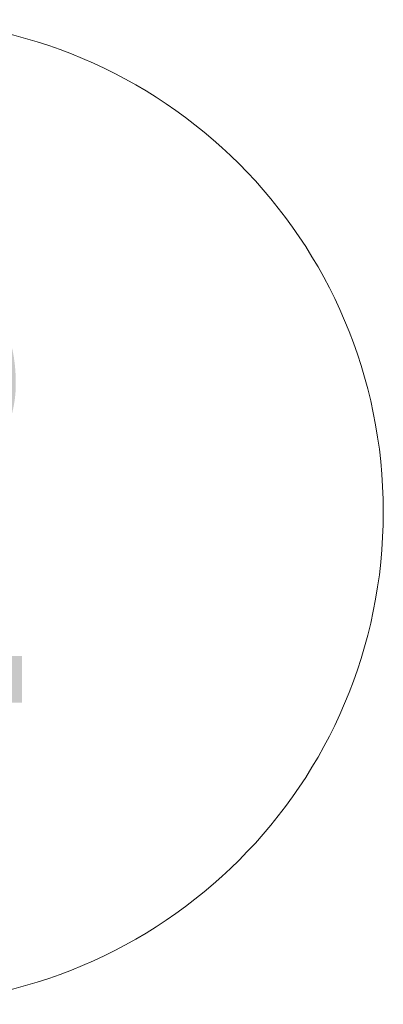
# Model space of a CAD drawing. Header units: centimetres. Extents: x -520 to 22173, y -1503 to 4054.
# Tile 53 of 82: x 9775 to 9805, y 3272 to 3352. Entities that reach past the tile are written whole.
import ezdxf
from ezdxf.enums import TextEntityAlignment as Align

# ---------------------------------------------------------------- set-up
doc = ezdxf.new("R2010")
doc.units = ezdxf.units.CM
doc.header["$LTSCALE"] = 0.1
doc.header["$MEASUREMENT"] = 0
doc.layers.add('4_osie.ISTN', color=7, linetype='Continuous')
doc.styles.add('GENERATED_STYLE_1', font='txt')

# ---------------------------------------------------------------- blocks, each defined once
blk = doc.blocks.new('Standardowy znacznik osi[11]_1', base_point=(9764.567, -647.932))
at = {"layer": '4_osie.ISTN', "color": 252, "linetype": 'Continuous', "lineweight": 0}
blk.add_circle((9764.567, 3312.078), 40, dxfattribs=at)
at = {"layer": '4_osie.ISTN', "color": 252, "lineweight": 0, "style": 'GENERATED_STYLE_1'}
for tag, p in [('AC_MarkerText_1_1', (9764.567, 3314.078)), ('AC_MarkerText_1_0', (9764.567, -685.931))]:
    blk.add_attdef(tag, text='', height=35, rotation=360, dxfattribs=at).set_placement(p, align=Align.MIDDLE_CENTER)

msp = doc.modelspace()

# ---------------------------------------------------------------- block references
at = {"layer": '4_osie.ISTN', "color": 252, "linetype": 'Continuous', "lineweight": 0}
ref = msp.add_blockref('Standardowy znacznik osi[11]_1', (9764.567, -647.932), dxfattribs=at)
ref.add_attrib('AC_MarkerText_1_1', '2', dxfattribs={"color": 252, "lineweight": 0, "height": 35, "rotation": 360, "style": 'GENERATED_STYLE_1'}).set_placement((9764.567, 3314.078), align=Align.MIDDLE_CENTER)

doc.saveas('drawing.dxf')
